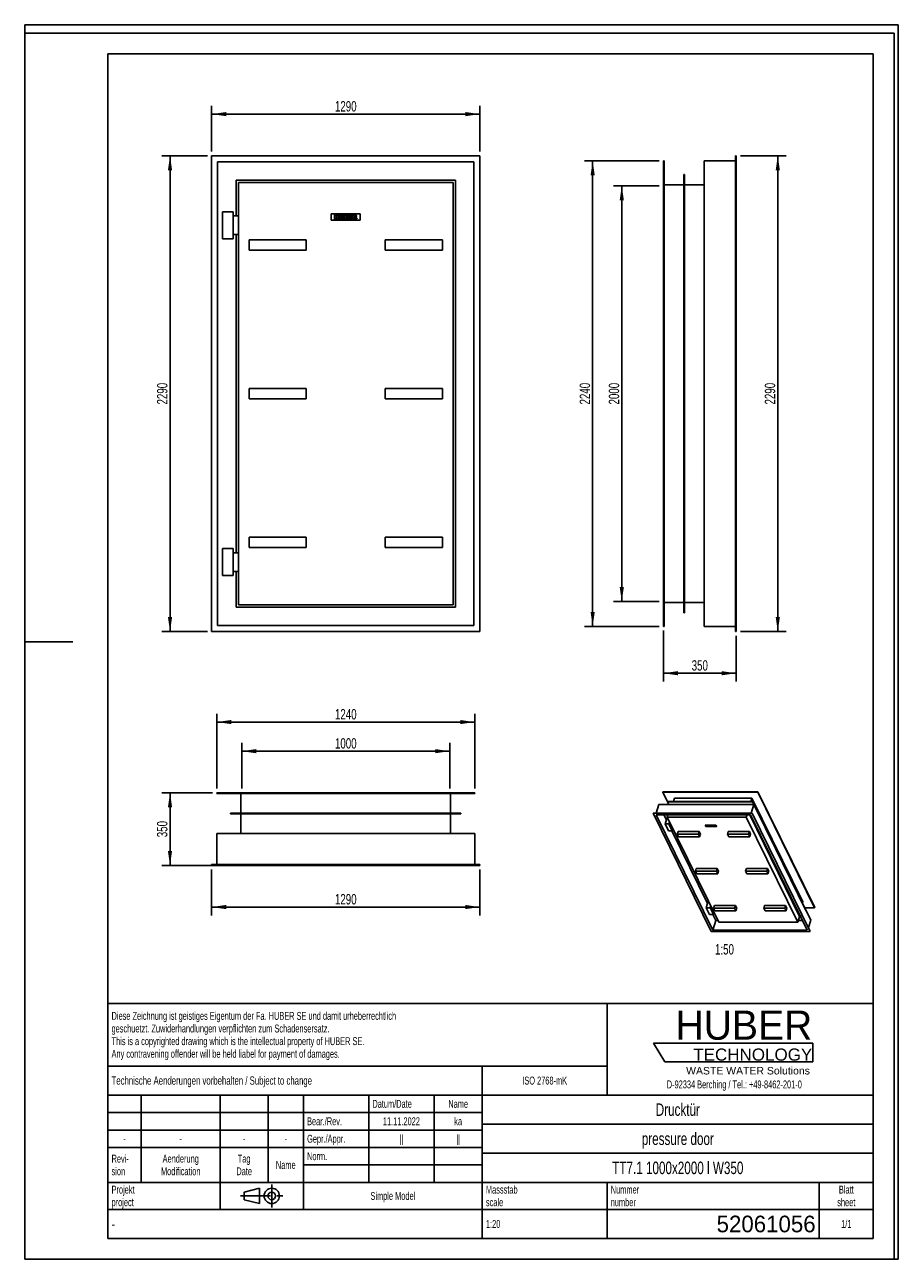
# Model space of a CAD drawing. Header units: millimetres. Extents: x 0 to 4200, y 0 to 5940.
import ezdxf

# ---------------------------------------------------------------- set-up
doc = ezdxf.new("R2010")
doc.units = ezdxf.units.MM
doc.header["$LTSCALE"] = 387.2
doc.linetypes.add('CENTER', pattern=[0.6, 0.375, -0.075, 0.075, -0.075])
doc.layers.get('0').update_dxf_attribs({"linetype": 'CONTINUOUS'})
for name, color, linetype in [('007_CURVES', 7, 'CONTINUOUS'), ('050_DIMENSIONING', 7, 'CONTINUOUS'), ('052_SYMBOLS', 7, 'CONTINUOUS'), ('053_NOTES', 7, 'CONTINUOUS'), ('HUBER_Logo_BL0', 7, 'CONTINUOUS')]:
    doc.layers.add(name, color=color, linetype=linetype)
doc.styles.get("Standard").update_dxf_attribs({"font": 'txt', "width": 0.7})
doc.styles.add('TEXTSTYLE_2', font='txt')
doc.styles.add('TEXTSTYLE_3', font='arial.ttf')
doc.styles.add('TEXTSTYLE_4', font='txt', dxfattribs={"width": 0.8})
doc.styles.add('TEXTSTYLE_5', font='txt')
doc.dimstyles.new('DIMSTYLE_1', dxfattribs={"dimtxt": 50, "dimasz": 70, "dimexe": 2, "dimexo": 1, "dimtad": 1, "dimdec": 1, "dimtxsty": 'Standard', "dimblk": '_FILLED', "dimblk1": '_FILLED', "dimblk2": '_FILLED', "dimcen": 0.09, "dimadec": 1, "dimazin": 2, "dimtp": 0.8, "dimtm": 0.8, "dimtfac": 1, "dimtdec": 1, "dimtofl": 0, "dimtmove": 0, "dimatfit": 3, "dimldrblk": '_FILLED', "dimfxl": 1, "dimtolj": 1, "dimarcsym": 0})
doc.dimstyles.new('DIMSTYLE_2', dxfattribs={"dimtxt": 50, "dimasz": 70, "dimexe": 2, "dimexo": 1, "dimtad": 1, "dimdec": 1, "dimtxsty": 'Standard', "dimblk": '_FILLED', "dimblk1": '_FILLED', "dimblk2": '_FILLED', "dimcen": 0.09, "dimadec": 1, "dimazin": 2, "dimtp": 1.2, "dimtm": 1.2, "dimtfac": 1, "dimtdec": 1, "dimtofl": 0, "dimtmove": 0, "dimatfit": 3, "dimldrblk": '_FILLED', "dimfxl": 1, "dimtolj": 1, "dimarcsym": 0})
doc.dimstyles.new('DIMSTYLE_3', dxfattribs={"dimtxt": 50, "dimasz": 70, "dimexe": 2, "dimexo": 1, "dimtad": 1, "dimdec": 1, "dimtxsty": 'Standard', "dimblk": '_FILLED', "dimblk1": '_FILLED', "dimblk2": '_FILLED', "dimcen": 0.09, "dimadec": 1, "dimazin": 2, "dimtp": 0.5, "dimtm": 0.5, "dimtfac": 1, "dimtdec": 1, "dimtofl": 0, "dimtmove": 0, "dimatfit": 3, "dimldrblk": '_FILLED', "dimfxl": 1, "dimtolj": 1, "dimarcsym": 0})
doc.dimstyles.new('DIMSTYLE_4', dxfattribs={"dimtxt": 50, "dimasz": 70, "dimexe": 2, "dimexo": 1, "dimtad": 1, "dimdec": 1, "dimtxsty": 'Standard', "dimblk": '_FILLED', "dimblk1": '_FILLED', "dimblk2": '_FILLED', "dimcen": 0.09, "dimadec": 1, "dimazin": 2, "dimtp": 2, "dimtm": 2, "dimtfac": 1, "dimtdec": 1, "dimtofl": 0, "dimtmove": 0, "dimatfit": 3, "dimldrblk": '_FILLED', "dimfxl": 1, "dimtolj": 1, "dimarcsym": 0})

# ---------------------------------------------------------------- blocks, each defined once
blk = doc.blocks.new('HUBER_LOGO_BL0', base_point=(3411.6, 1009.5))
at = {"layer": 'HUBER_Logo_BL0', "color": 5, "linetype": 'Continuous'}
for p, q in [((3788.5, 1040.5), (3023.5, 1040.5)), ((3023.5, 1040.5), (3077.5, 950.5)), ((3788.5, 1040.5), (3788.5, 950.5)), ((3077.5, 950.5), (3788.5, 950.5))]:
    blk.add_line(p, q, dxfattribs=at)
at = {"layer": 'HUBER_Logo_BL0', "color": 2, "linetype": 'Continuous', "attachment_point": 3, "line_spacing_factor": 0.78}
for s, insert, char_height, width, style in [('HUBER\\P\\fArial;\\H58.5;TECHNOLOGY ', (3786.3, 1196.7), 140.4, 775.343, 'TEXTSTYLE_2'), ('WASTE WATER Solutions', (3775.2, 925.3), 36, 594.067, 'TEXTSTYLE_3')]:
    blk.add_mtext(s, dxfattribs=dict(at, insert=insert, char_height=char_height, width=width, style=style))
at = {"layer": 'HUBER_Logo_BL0', "color": 2, "linetype": 'Continuous', "insert": (3411.6, 860.4), "char_height": 38, "width": 1621.786, "attachment_point": 2, "line_spacing_factor": 0.96}
blk.add_mtext('D-92334 Berching / Tel.: +49-8462-201-0', dxfattribs=at)
blk = doc.blocks.new('_FILLED')
at = {"color": 0, "linetype": 'ByBlock'}
blk.add_solid([(0, 0), (-1, 0.143), (-1, -0.143)], dxfattribs=at)
blk = doc.blocks.new('*D1')
at = {"layer": '050_DIMENSIONING', "color": 2, "linetype": 'Continuous', "transparency": 16777216}
for p, q in [((1043.6, 2264.8), (1043.6, 2484.8)), ((1043.6, 2444.8), (1543.6, 2444.8)), ((2043.6, 2444.8), (1543.6, 2444.8)), ((2043.6, 2264.8), (2043.6, 2484.8))]:
    blk.add_line(p, q, dxfattribs=at)
at = {"layer": '050_DIMENSIONING', "color": 2, "linetype": 'Continuous', "transparency": 16777216, "xscale": 70, "yscale": 70, "zscale": 70, "rotation": 180}
blk.add_blockref('_FILLED', (1043.6, 2444.8), dxfattribs=at)
at = {"layer": '050_DIMENSIONING', "color": 2, "linetype": 'Continuous', "transparency": 16777216, "xscale": 70, "yscale": 70, "zscale": 70}
blk.add_blockref('_FILLED', (2043.6, 2444.8), dxfattribs=at)
at = {"layer": '050_DIMENSIONING', "color": 2, "linetype": 'Continuous', "transparency": 16777216, "insert": (1543.6, 2507.3), "char_height": 50, "width": 219.643, "attachment_point": 2, "line_spacing_factor": 0.9}
blk.add_mtext('1000', dxfattribs=at)
blk = doc.blocks.new('*D2')
at = {"layer": '050_DIMENSIONING', "color": 2, "linetype": 'Continuous', "transparency": 16777216}
for p, q in [((898.6, 1874.8), (898.6, 1654.8)), ((2188.6, 1874.8), (2188.6, 1654.8)), ((898.6, 1694.8), (1543.6, 1694.8)), ((2188.6, 1694.8), (1543.6, 1694.8))]:
    blk.add_line(p, q, dxfattribs=at)
at = {"layer": '050_DIMENSIONING', "color": 2, "linetype": 'Continuous', "transparency": 16777216, "xscale": 70, "yscale": 70, "zscale": 70, "rotation": 180}
blk.add_blockref('_FILLED', (898.6, 1694.8), dxfattribs=at)
at = {"layer": '050_DIMENSIONING', "color": 2, "linetype": 'Continuous', "transparency": 16777216, "xscale": 70, "yscale": 70, "zscale": 70}
blk.add_blockref('_FILLED', (2188.6, 1694.8), dxfattribs=at)
at = {"layer": '050_DIMENSIONING', "color": 2, "linetype": 'Continuous', "transparency": 16777216, "insert": (1543.6, 1757.3), "char_height": 50, "width": 219.643, "attachment_point": 2, "line_spacing_factor": 0.9}
blk.add_mtext('1290', dxfattribs=at)
blk = doc.blocks.new('*D3')
at = {"layer": '050_DIMENSIONING', "color": 2, "linetype": 'Continuous', "transparency": 16777216}
for p, q in [((903.6, 2244.8), (658.6, 2244.8)), ((698.6, 2244.8), (698.6, 2069.8)), ((698.6, 1894.8), (698.6, 2069.8)), ((1058.6, 1894.8), (658.6, 1894.8))]:
    blk.add_line(p, q, dxfattribs=at)
at = {"layer": '050_DIMENSIONING', "color": 2, "linetype": 'Continuous', "transparency": 16777216, "xscale": 70, "yscale": 70, "zscale": 70}
for p, rotation in [((698.6, 2244.8), 90), ((698.6, 1894.8), 270)]:
    blk.add_blockref('_FILLED', p, dxfattribs=dict(at, rotation=rotation))
at = {"layer": '050_DIMENSIONING', "color": 2, "linetype": 'Continuous', "transparency": 16777216, "insert": (636.1, 2069.8), "char_height": 50, "width": 166.071, "attachment_point": 2, "rotation": 90, "line_spacing_factor": 0.9}
blk.add_mtext('350', dxfattribs=at)
blk = doc.blocks.new('*D4')
at = {"layer": '050_DIMENSIONING', "color": 2, "linetype": 'Continuous', "transparency": 16777216}
for p, q in [((3070.6, 3024.8), (3070.6, 2779.8)), ((3420.6, 2999.8), (3420.6, 2779.8)), ((3070.6, 2819.8), (3245.6, 2819.8)), ((3420.6, 2819.8), (3245.6, 2819.8))]:
    blk.add_line(p, q, dxfattribs=at)
at = {"layer": '050_DIMENSIONING', "color": 2, "linetype": 'Continuous', "transparency": 16777216, "xscale": 70, "yscale": 70, "zscale": 70, "rotation": 180}
blk.add_blockref('_FILLED', (3070.6, 2819.8), dxfattribs=at)
at = {"layer": '050_DIMENSIONING', "color": 2, "linetype": 'Continuous', "transparency": 16777216, "xscale": 70, "yscale": 70, "zscale": 70}
blk.add_blockref('_FILLED', (3420.6, 2819.8), dxfattribs=at)
at = {"layer": '050_DIMENSIONING', "color": 2, "linetype": 'Continuous', "transparency": 16777216, "insert": (3245.6, 2882.3), "char_height": 50, "width": 166.071, "attachment_point": 2, "line_spacing_factor": 0.9}
blk.add_mtext('350', dxfattribs=at)
blk = doc.blocks.new('*D5')
at = {"layer": '050_DIMENSIONING', "color": 2, "linetype": 'Continuous', "transparency": 16777216}
for p, q in [((3050.6, 5164.8), (2830.6, 5164.8)), ((2870.6, 5164.8), (2870.6, 4164.8)), ((2870.6, 3164.8), (2870.6, 4164.8)), ((3050.6, 3164.8), (2830.6, 3164.8))]:
    blk.add_line(p, q, dxfattribs=at)
at = {"layer": '050_DIMENSIONING', "color": 2, "linetype": 'Continuous', "transparency": 16777216, "xscale": 70, "yscale": 70, "zscale": 70}
for p, rotation in [((2870.6, 5164.8), 90), ((2870.6, 3164.8), 270)]:
    blk.add_blockref('_FILLED', p, dxfattribs=dict(at, rotation=rotation))
at = {"layer": '050_DIMENSIONING', "color": 2, "linetype": 'Continuous', "transparency": 16777216, "insert": (2808.1, 4164.8), "char_height": 50, "width": 235.714, "attachment_point": 2, "rotation": 90, "line_spacing_factor": 0.9}
blk.add_mtext('2000', dxfattribs=at)
blk = doc.blocks.new('*D6')
at = {"layer": '050_DIMENSIONING', "color": 2, "linetype": 'Continuous', "transparency": 16777216}
for p, q in [((878.6, 5309.8), (658.6, 5309.8)), ((698.6, 5309.8), (698.6, 4164.8)), ((698.6, 3019.8), (698.6, 4164.8)), ((878.6, 3019.8), (658.6, 3019.8))]:
    blk.add_line(p, q, dxfattribs=at)
at = {"layer": '050_DIMENSIONING', "color": 2, "linetype": 'Continuous', "transparency": 16777216, "xscale": 70, "yscale": 70, "zscale": 70}
for p, rotation in [((698.6, 5309.8), 90), ((698.6, 3019.8), 270)]:
    blk.add_blockref('_FILLED', p, dxfattribs=dict(at, rotation=rotation))
at = {"layer": '050_DIMENSIONING', "color": 2, "linetype": 'Continuous', "transparency": 16777216, "insert": (636.1, 4164.8), "char_height": 50, "width": 235.714, "attachment_point": 2, "rotation": 90, "line_spacing_factor": 0.9}
blk.add_mtext('2290', dxfattribs=at)
blk = doc.blocks.new('*D7')
at = {"layer": '050_DIMENSIONING', "color": 2, "linetype": 'Continuous', "transparency": 16777216}
for p, q in [((898.6, 5329.8), (898.6, 5549.8)), ((2188.6, 5329.8), (2188.6, 5549.8)), ((898.6, 5509.8), (1543.6, 5509.8)), ((2188.6, 5509.8), (1543.6, 5509.8))]:
    blk.add_line(p, q, dxfattribs=at)
at = {"layer": '050_DIMENSIONING', "color": 2, "linetype": 'Continuous', "transparency": 16777216, "xscale": 70, "yscale": 70, "zscale": 70, "rotation": 180}
blk.add_blockref('_FILLED', (898.6, 5509.8), dxfattribs=at)
at = {"layer": '050_DIMENSIONING', "color": 2, "linetype": 'Continuous', "transparency": 16777216, "xscale": 70, "yscale": 70, "zscale": 70}
blk.add_blockref('_FILLED', (2188.6, 5509.8), dxfattribs=at)
at = {"layer": '050_DIMENSIONING', "color": 2, "linetype": 'Continuous', "transparency": 16777216, "insert": (1543.6, 5572.3), "char_height": 50, "width": 219.643, "attachment_point": 2, "line_spacing_factor": 0.9}
blk.add_mtext('1290', dxfattribs=at)
blk = doc.blocks.new('*D8')
at = {"layer": '050_DIMENSIONING', "color": 2, "linetype": 'Continuous', "transparency": 16777216}
for p, q in [((3050.6, 5284.8), (2690.6, 5284.8)), ((2730.6, 5284.8), (2730.6, 4164.8)), ((2730.6, 3044.8), (2730.6, 4164.8)), ((3050.6, 3044.8), (2690.6, 3044.8))]:
    blk.add_line(p, q, dxfattribs=at)
at = {"layer": '050_DIMENSIONING', "color": 2, "linetype": 'Continuous', "transparency": 16777216, "xscale": 70, "yscale": 70, "zscale": 70}
for p, rotation in [((2730.6, 5284.8), 90), ((2730.6, 3044.8), 270)]:
    blk.add_blockref('_FILLED', p, dxfattribs=dict(at, rotation=rotation))
at = {"layer": '050_DIMENSIONING', "color": 2, "linetype": 'Continuous', "transparency": 16777216, "insert": (2668.1, 4164.8), "char_height": 50, "width": 235.714, "attachment_point": 2, "rotation": 90, "line_spacing_factor": 0.9}
blk.add_mtext('2240', dxfattribs=at)
blk = doc.blocks.new('*D9')
at = {"layer": '050_DIMENSIONING', "color": 2, "linetype": 'Continuous', "transparency": 16777216}
for p, q in [((923.6, 2264.8), (923.6, 2624.8)), ((2163.6, 2264.8), (2163.6, 2624.8)), ((923.6, 2584.8), (1543.6, 2584.8)), ((2163.6, 2584.8), (1543.6, 2584.8))]:
    blk.add_line(p, q, dxfattribs=at)
at = {"layer": '050_DIMENSIONING', "color": 2, "linetype": 'Continuous', "transparency": 16777216, "xscale": 70, "yscale": 70, "zscale": 70, "rotation": 180}
blk.add_blockref('_FILLED', (923.6, 2584.8), dxfattribs=at)
at = {"layer": '050_DIMENSIONING', "color": 2, "linetype": 'Continuous', "transparency": 16777216, "xscale": 70, "yscale": 70, "zscale": 70}
blk.add_blockref('_FILLED', (2163.6, 2584.8), dxfattribs=at)
at = {"layer": '050_DIMENSIONING', "color": 2, "linetype": 'Continuous', "transparency": 16777216, "insert": (1543.6, 2647.3), "char_height": 50, "width": 219.643, "attachment_point": 2, "line_spacing_factor": 0.9}
blk.add_mtext('1240', dxfattribs=at)
blk = doc.blocks.new('*D10')
at = {"layer": '050_DIMENSIONING', "color": 2, "linetype": 'Continuous', "transparency": 16777216}
for p, q in [((3440.6, 5309.8), (3660.6, 5309.8)), ((3620.6, 5309.8), (3620.6, 4164.8)), ((3620.6, 3019.8), (3620.6, 4164.8)), ((3440.6, 3019.8), (3660.6, 3019.8))]:
    blk.add_line(p, q, dxfattribs=at)
at = {"layer": '050_DIMENSIONING', "color": 2, "linetype": 'Continuous', "transparency": 16777216, "xscale": 70, "yscale": 70, "zscale": 70}
for p, rotation in [((3620.6, 5309.8), 90), ((3620.6, 3019.8), 270)]:
    blk.add_blockref('_FILLED', p, dxfattribs=dict(at, rotation=rotation))
at = {"layer": '050_DIMENSIONING', "color": 2, "linetype": 'Continuous', "transparency": 16777216, "insert": (3558.1, 4164.8), "char_height": 50, "width": 235.714, "attachment_point": 2, "rotation": 90, "line_spacing_factor": 0.9}
blk.add_mtext('2290', dxfattribs=at)
blk = doc.blocks.new('PROJEKTIONSMETHODE_1_BL1', base_point=(1140, 305))
at = {"color": 2, "linetype": 'CENTER'}
for p, q in [((1187.7, 360), (1187.7, 250)), ((1037.3, 305), (1242.7, 305))]:
    blk.add_line(p, q, dxfattribs=at)
at = {"color": 2, "linetype": 'Continuous'}
for p, q in [((1055.7, 323.3), (1129, 341.7)), ((1055.7, 286.7), (1055.7, 323.3)), ((1129, 268.3), (1129, 341.7)), ((1055.7, 286.7), (1129, 268.3))]:
    blk.add_line(p, q, dxfattribs=at)
for radius in [36.7, 18.3]:
    blk.add_circle((1187.7, 305), radius, dxfattribs=at)
blk = doc.blocks.new('*T13')
at = {"color": 3, "linetype": 'Continuous'}
for p, q in [((0, 0), (3680, 0)), ((0, 0), (0, -1130)), ((2400, 0), (2400, -440)), ((3680, 0), (3680, -1130)), ((0, -300), (2400, -300)), ((1800, -300), (1800, -1130)), ((0, -440), (3680, -440)), ((160, -440), (160, -860)), ((540, -440), (540, -990)), ((770, -440), (770, -860)), ((940, -440), (940, -990)), ((1254, -440), (1254, -860)), ((1568, -440), (1568, -860)), ((0, -524), (1800, -524)), ((1800, -580), (3680, -580)), ((0, -608), (1800, -608)), ((0, -692), (1800, -692)), ((1800, -720), (3680, -720)), ((940, -776), (1800, -776)), ((0, -860), (3680, -860)), ((2400, -860), (2400, -1130)), ((3420, -860), (3420, -1130)), ((0, -990), (3680, -990)), ((0, -1130), (3680, -1130))]:
    blk.add_line(p, q, dxfattribs=at)
at = {"layer": '052_SYMBOLS', "color": 2, "linetype": 'Continuous', "line_spacing_factor": 0.96}
for s, insert, char_height, width, attachment_point in [('Diese Zeichnung ist geistiges Eigentum der Fa. HUBER SE und damit urheberrechtlich \\Pgeschuetzt. Zuwiderhandlungen verpflichten zum Schadensersatz.\\PThis is a copyrighted drawing which is the intellectual property of HUBER SE.\\PAny contravening offender will be held liabel for payment of damages.', (17.5, -39.8), 38, 4429.714, 1), ('Technische Aenderungen vorbehalten / Subject to change', (17.5, -350), 40, 3049.524, 1), ('ISO 2768-mK', (2100, -351), 38, 665.905, 2), ('Datum/Date', (1271.5, -463), 38, 584.476, 1), ('Name', (1684, -463), 38, 253.333, 2), ('Drucktür', (2740, -480), 60, 686.857, 2), ('Bear./Rev.', (957.5, -547), 38, 544.667, 1), ('11.11.2022', (1411, -547), 38, 513.905, 2), ('ka', (1684, -547), 38, 123.048, 2), ('-', (80, -631), 38, 68.762, 2), ('-', (350, -631), 38, 68.762, 2), ('-', (655, -631), 38, 68.762, 2), ('-', (855, -631), 38, 68.762, 2), ('Gepr./Appr.', (957.5, -631), 38, 598.952, 1), ('||', (1411, -631), 38, 101.333, 2), ('||', (1684, -631), 38, 101.333, 2), ('pressure door', (2740, -620), 60, 1120, 2), ('Revi-\\Psion', (17.5, -726.6), 38, 276.857, 1), ('Aenderung\\PModification', (350, -726.6), 38, 606.19, 2), ('Tag\\PDate', (655, -726.6), 38, 235.238, 2), ('Name', (855, -757), 38, 253.333, 2), ('Norm. ', (957.5, -715), 38, 351.048, 1), ('TT7.1 1000x2000 l W350', (2740, -760), 60, 2045.714, 2), ('Projekt\\Pproject', (17.5, -875.6), 38, 367.333, 1), ('Massstab\\Pscale', (1817.5, -875.6), 38, 448.762, 1), ('Nummer\\Pnumber', (2417.5, -875.6), 38, 372.762, 1), ('Blatt\\Psheet', (3550, -875.6), 38, 275.048, 2), ('Simple Model', (1370, -906), 38, 656.857, 2), ('1:20', (1817.5, -1041), 38, 204.476, 1), ('1/1', (3550, -1041), 38, 159.238, 2)]:
    blk.add_mtext(s, dxfattribs=dict(at, insert=insert, char_height=char_height, width=width, attachment_point=attachment_point))
for s, insert, char_height, width, attachment_point, style in [('-', (17.5, -1035), 50, 36.667, 1, 'TEXTSTYLE_4'), ('52061056', (3402.5, -1020), 80, 1093.333, 3, 'TEXTSTYLE_5')]:
    blk.add_mtext(s, dxfattribs=dict(at, insert=insert, char_height=char_height, width=width, attachment_point=attachment_point, style=style))

msp = doc.modelspace()

# ---------------------------------------------------------------- linework, layer by layer
at = {"color": 7, "linetype": 'Continuous'}
for p, q in [((0, 5940), (4200, 5940)), ((0, 0), (0, 5940)), ((0, 5940), (4200, 5940)), ((0, 0), (0, 5940)), ((4200, 0), (4200, 5940)), ((4200, 0), (4200, 5940)), ((898.57, 5309.79), (898.57, 3019.79)), ((2188.57, 5309.79), (898.57, 5309.79)), ((2188.57, 3019.79), (2188.57, 5309.79)), ((3420.61, 5309.79), (3416.61, 5309.79)), ((3416.61, 5309.79), (3416.61, 3019.79)), ((3420.61, 5309.79), (3420.61, 3019.79)), ((927.57, 5280.79), (927.57, 3048.79)), ((2159.57, 5280.79), (927.57, 5280.79)), ((2159.57, 3048.79), (2159.57, 5280.79)), ((3070.61, 3044.79), (3070.61, 5284.79)), ((3074.61, 5284.79), (3070.61, 5284.79)), ((3074.61, 3044.79), (3074.61, 5284.79)), ((3416.61, 5284.79), (3266.61, 5284.79)), ((3266.61, 5284.79), (3266.61, 3044.79)), ((1016.57, 5191.79), (1016.57, 5019.79)), ((2070.57, 5191.79), (1016.57, 5191.79)), ((1027.57, 5180.79), (1027.57, 3148.79)), ((2059.57, 5180.79), (1027.57, 5180.79)), ((2059.57, 3148.79), (2059.57, 5180.79)), ((2070.57, 3137.79), (2070.57, 5191.79)), ((3168.61, 5168.79), (3074.61, 5168.79)), ((3172.61, 5218.79), (3168.61, 5218.79)), ((3168.61, 5218.79), (3168.61, 3110.79)), ((3172.61, 3110.79), (3172.61, 5218.79)), ((3266.61, 5168.79), (3172.61, 5168.79)), ((1001.57, 5039.79), (951.57, 5039.79)), ((951.57, 5039.79), (951.57, 4909.79)), ((1001.57, 4909.79), (1001.57, 5039.79)), ((1001.57, 5019.79), (1027.57, 5019.79)), ((951.57, 4909.79), (1001.57, 4909.79)), ((1001.57, 4929.79), (1027.57, 4929.79)), ((1016.57, 4929.79), (1016.57, 3399.79)), ((1078.57, 4854.79), (1078.57, 4904.79)), ((1078.57, 4904.79), (1353.57, 4904.79)), ((1353.57, 4854.79), (1353.57, 4904.79)), ((1733.57, 4854.79), (1733.57, 4904.79)), ((1733.57, 4904.79), (2008.57, 4904.79)), ((2008.57, 4854.79), (2008.57, 4904.79)), ((1078.57, 4854.79), (1353.57, 4854.79)), ((1733.57, 4854.79), (2008.57, 4854.79)), ((1078.57, 4189.79), (1078.57, 4139.79)), ((1353.57, 4189.79), (1078.57, 4189.79)), ((1353.57, 4139.79), (1353.57, 4189.79)), ((2008.57, 4189.79), (1733.57, 4189.79)), ((1733.57, 4189.79), (1733.57, 4139.79)), ((2008.57, 4139.79), (2008.57, 4189.79)), ((1078.57, 4139.79), (1353.57, 4139.79)), ((1733.57, 4139.79), (2008.57, 4139.79)), ((1078.57, 3474.79), (1078.57, 3424.79)), ((1353.57, 3474.79), (1078.57, 3474.79)), ((1353.57, 3424.79), (1353.57, 3474.79)), ((2008.57, 3474.79), (1733.57, 3474.79)), ((1733.57, 3474.79), (1733.57, 3424.79)), ((2008.57, 3424.79), (2008.57, 3474.79)), ((1001.57, 3419.79), (951.57, 3419.79)), ((951.57, 3419.79), (951.57, 3289.79)), ((1001.57, 3289.79), (1001.57, 3419.79)), ((1001.57, 3399.79), (1027.57, 3399.79)), ((1078.57, 3424.79), (1353.57, 3424.79)), ((1733.57, 3424.79), (2008.57, 3424.79)), ((951.57, 3289.79), (1001.57, 3289.79)), ((1001.57, 3309.79), (1027.57, 3309.79)), ((1016.57, 3309.79), (1016.57, 3137.79)), ((1027.57, 3148.79), (2059.57, 3148.79)), ((3074.61, 3160.79), (3168.61, 3160.79)), ((3172.61, 3160.79), (3266.61, 3160.79)), ((1016.57, 3137.79), (2070.57, 3137.79)), ((3168.61, 3110.79), (3172.61, 3110.79)), ((927.57, 3048.79), (2159.57, 3048.79)), ((3070.61, 3044.79), (3074.61, 3044.79)), ((3266.61, 3044.79), (3416.61, 3044.79)), ((898.57, 3019.79), (2188.57, 3019.79)), ((3420.61, 3019.79), (3416.61, 3019.79)), ((923.57, 2244.79), (2163.57, 2244.79)), ((923.57, 2240.79), (923.57, 2244.79)), ((923.57, 2240.79), (2163.57, 2240.79)), ((1039.57, 2146.79), (1039.57, 2240.79)), ((2047.57, 2146.79), (2047.57, 2240.79)), ((2163.57, 2240.79), (2163.57, 2244.79)), ((3067.45, 2248.22), (3067.84, 2249.47)), ((3090.43, 2201.41), (3067.45, 2248.22)), ((3067.45, 2248.22), (3524.3, 2248.22)), ((3067.84, 2249.47), (3524.69, 2249.47)), ((3090.34, 2201.1), (3090.72, 2202.36)), ((3096.74, 2188.06), (3090.34, 2201.1)), ((3090.34, 2201.1), (3498.55, 2201.1)), ((3090.72, 2202.36), (3498.94, 2202.36)), ((3119.09, 2202.36), (3124.35, 2219.38)), ((3124.35, 2219.38), (3495.72, 2219.38)), ((3490.46, 2202.36), (3495.72, 2219.38)), ((3740.73, 1720.1), (3495.72, 2219.38)), ((3498.55, 2201.1), (3498.94, 2202.36)), ((3498.55, 2201.1), (3504.95, 2188.06)), ((3756.15, 1678.22), (3498.94, 2202.36)), ((3524.3, 2248.22), (3524.69, 2249.47)), ((3524.3, 2248.22), (3797.62, 1691.26)), ((3798.01, 1692.51), (3524.69, 2249.47)), ((989.57, 2142.79), (989.57, 2146.79)), ((989.57, 2146.79), (2097.57, 2146.79)), ((989.57, 2142.79), (2097.57, 2142.79)), ((1039.57, 2048.79), (1039.57, 2142.79)), ((2047.57, 2048.79), (2047.57, 2142.79)), ((2097.57, 2142.79), (2097.57, 2146.79)), ((3021.69, 2146.02), (3022.08, 2147.28)), ((3021.69, 2146.02), (3301.11, 1576.63)), ((3496.96, 2146.02), (3021.69, 2146.02)), ((3497.35, 2147.28), (3022.08, 2147.28)), ((3489.81, 2138.81), (3035.91, 2138.81)), ((3035.91, 2138.81), (3308.26, 1583.84)), ((3036.26, 2147.28), (3048.86, 2188.06)), ((3048.86, 2188.06), (3505.71, 2188.06)), ((3073.5, 2138.81), (3085.27, 2114.83)), ((3092.64, 2138.81), (3088.93, 2126.8)), ((3114.67, 2188.06), (3114.86, 2188.67)), ((3114.86, 2188.67), (3486.23, 2188.67)), ((3472.86, 2138.81), (3469.14, 2126.8)), ((3725.7, 1649.44), (3485.55, 2138.81)), ((3486.04, 2188.06), (3486.23, 2188.67)), ((3486.53, 2188.06), (3486.23, 2188.67)), ((3731.09, 1646.7), (3489.6, 2138.81)), ((3762.16, 1583.84), (3489.81, 2138.81)), ((3493.11, 2147.28), (3505.71, 2188.06)), ((3496.96, 2146.02), (3497.35, 2147.28)), ((3776.38, 1576.63), (3496.96, 2146.02)), ((3776.77, 1577.88), (3497.35, 2147.28)), ((3779.03, 1631.1), (3505.71, 2188.06)), ((3088.69, 2125.89), (3079, 2094.56)), ((3079, 2094.56), (3094.87, 2062.23)), ((3097.43, 2094.56), (3079, 2094.56)), ((3089.37, 2125.89), (3088.69, 2125.89)), ((3088.93, 2126.8), (3336.87, 1621.55)), ((3469.14, 2126.8), (3088.93, 2126.8)), ((3100.26, 2103.72), (3097.43, 2094.56)), ((3113.29, 2062.23), (3097.43, 2094.56)), ((3102.7, 2098.74), (3100.35, 2091.15)), ((3100.35, 2091.15), (3106.42, 2091.15)), ((3100.35, 2091.15), (3111.33, 2068.77)), ((3717.08, 1621.55), (3469.14, 2126.8)), ((923.57, 1898.79), (923.57, 2048.79)), ((923.57, 2048.79), (2163.57, 2048.79)), ((2163.57, 1898.79), (2163.57, 2048.79)), ((3094.87, 2062.23), (3113.29, 2062.23)), ((3111.08, 2062.23), (3282.94, 1712.03)), ((3111.33, 2068.77), (3117.4, 2068.77)), ((3115.31, 2068.77), (3113.29, 2062.23)), ((3141.4, 2058.17), (3137.43, 2045.32)), ((3143.53, 2032.89), (3137.43, 2045.32)), ((3137.43, 2045.32), (3238.74, 2045.32)), ((3141.4, 2058.17), (3242.71, 2058.17)), ((3143.53, 2032.89), (3244.84, 2032.89)), ((3238.74, 2045.32), (3242.71, 2058.17)), ((3244.84, 2032.89), (3238.74, 2045.32)), ((3248.81, 2045.74), (3242.71, 2058.17)), ((3244.84, 2032.89), (3248.81, 2045.74)), ((3382.71, 2058.17), (3378.74, 2045.32)), ((3384.84, 2032.89), (3378.74, 2045.32)), ((3378.74, 2045.32), (3480.06, 2045.32)), ((3382.71, 2058.17), (3484.03, 2058.17)), ((3384.84, 2032.89), (3486.16, 2032.89)), ((3480.06, 2045.32), (3484.03, 2058.17)), ((3486.16, 2032.89), (3480.06, 2045.32)), ((3490.13, 2045.74), (3484.03, 2058.17)), ((3486.16, 2032.89), (3490.13, 2045.74)), ((898.57, 1894.79), (898.57, 1898.79)), ((2188.57, 1898.79), (898.57, 1898.79)), ((2188.57, 1894.79), (898.57, 1894.79)), ((2188.57, 1894.79), (2188.57, 1898.79)), ((3228.64, 1880.39), (3224.67, 1867.54)), ((3224.67, 1867.54), (3230.77, 1855.11)), ((3325.98, 1867.54), (3224.67, 1867.54)), ((3329.95, 1880.39), (3228.64, 1880.39)), ((3230.77, 1855.11), (3332.08, 1855.11)), ((3329.95, 1880.39), (3325.98, 1867.54)), ((3332.08, 1855.11), (3325.98, 1867.54)), ((3336.05, 1867.96), (3329.95, 1880.39)), ((3336.05, 1867.96), (3332.08, 1855.11)), ((3469.96, 1880.39), (3465.99, 1867.54)), ((3465.99, 1867.54), (3472.09, 1855.11)), ((3567.3, 1867.54), (3465.99, 1867.54)), ((3571.27, 1880.39), (3469.96, 1880.39)), ((3472.09, 1855.11), (3573.4, 1855.11)), ((3571.27, 1880.39), (3567.3, 1867.54)), ((3573.4, 1855.11), (3567.3, 1867.54)), ((3577.37, 1867.96), (3571.27, 1880.39)), ((3577.37, 1867.96), (3573.4, 1855.11)), ((3286.35, 1723.09), (3276.67, 1691.75)), ((3287.04, 1723.09), (3286.35, 1723.09)), ((3276.67, 1691.75), (3292.53, 1659.43)), ((3295.09, 1691.75), (3276.67, 1691.75)), ((3297.92, 1700.91), (3295.09, 1691.75)), ((3310.95, 1659.43), (3295.09, 1691.75)), ((3300.36, 1695.94), (3298.02, 1688.35)), ((3298.02, 1688.35), (3309, 1665.97)), ((3298.02, 1688.35), (3304.09, 1688.35)), ((3309, 1665.97), (3315.07, 1665.97)), ((3312.98, 1665.97), (3310.95, 1659.43)), ((3315.88, 1702.61), (3311.91, 1689.76)), ((3311.91, 1689.76), (3318.01, 1677.33)), ((3413.23, 1689.76), (3311.91, 1689.76)), ((3417.2, 1702.61), (3315.88, 1702.61)), ((3318.01, 1677.33), (3419.33, 1677.33)), ((3417.2, 1702.61), (3413.23, 1689.76)), ((3419.33, 1677.33), (3413.23, 1689.76)), ((3423.3, 1690.18), (3417.2, 1702.61)), ((3423.3, 1690.18), (3419.33, 1677.33)), ((3557.2, 1702.61), (3553.23, 1689.76)), ((3553.23, 1689.76), (3559.33, 1677.33)), ((3654.54, 1689.76), (3553.23, 1689.76)), ((3658.51, 1702.61), (3557.2, 1702.61)), ((3559.33, 1677.33), (3660.64, 1677.33)), ((3658.51, 1702.61), (3654.54, 1689.76)), ((3660.64, 1677.33), (3654.54, 1689.76)), ((3664.61, 1690.18), (3658.51, 1702.61)), ((3664.61, 1690.18), (3660.64, 1677.33)), ((3740.73, 1720.1), (3738.74, 1713.68)), ((3749.75, 1691.26), (3797.62, 1691.26)), ((3756.15, 1678.22), (3756.05, 1677.91)), ((3798.01, 1692.51), (3797.62, 1691.26)), ((3292.53, 1659.43), (3310.95, 1659.43)), ((3308.26, 1583.84), (3322.78, 1630.84)), ((3308.75, 1659.43), (3322.78, 1630.84)), ((3322.78, 1630.84), (3332.31, 1630.84)), ((3336.87, 1621.55), (3717.08, 1621.55)), ((3725.7, 1649.44), (3717.08, 1621.55)), ((3719.95, 1630.84), (3739.09, 1630.84)), ((3724.85, 1646.7), (3731.09, 1646.7)), ((3731.18, 1646.97), (3731.09, 1646.7)), ((3779.03, 1631.1), (3768.06, 1595.62)), ((3301.11, 1576.63), (3776.38, 1576.63)), ((3308.26, 1583.84), (3762.16, 1583.84)), ((3776.38, 1576.63), (3776.77, 1577.88)), ((0, 0), (4200, 0)), ((0, 0), (4200, 0))]:
    msp.add_line(p, q, dxfattribs=at)
at = {"color": 3, "linetype": 'Continuous'}
for p, q in [((0, 5900), (0, 2970)), ((4180, 5900), (0, 5900)), ((4180, 5900), (4180, 0)), ((0, 2970), (0, 0)), ((0, 2970), (232, 2970)), ((4180, 0), (0, 0))]:
    msp.add_line(p, q, dxfattribs=at)
at = {"color": 5, "linetype": 'Continuous'}
for p, q in [((400, 5800), (4080, 5800)), ((400, 5800), (400, 100)), ((4080, 5800), (4080, 100)), ((400, 100), (4080, 100))]:
    msp.add_line(p, q, dxfattribs=at)
at = {"layer": '007_CURVES', "color": 4, "linetype": 'Continuous'}
for p, q in [((1473.57, 5029.79), (1613.57, 5029.79)), ((1473.57, 4999.79), (1473.57, 5029.79)), ((1613.57, 4999.79), (1473.57, 4999.79)), ((1489.48, 5024.79), (1489.48, 5004.79)), ((1495.66, 5024.79), (1489.48, 5024.79)), ((1489.48, 5004.79), (1495.66, 5004.79)), ((1495.66, 5017.79), (1495.66, 5024.79)), ((1502.41, 5017.79), (1495.66, 5017.79)), ((1495.66, 5004.79), (1495.66, 5012.88)), ((1495.66, 5012.88), (1502.41, 5012.88)), ((1508.62, 5024.79), (1502.41, 5024.79)), ((1502.41, 5024.79), (1502.41, 5017.79)), ((1502.41, 5012.88), (1502.41, 5004.79)), ((1502.41, 5004.79), (1508.62, 5004.79)), ((1508.62, 5004.79), (1508.62, 5024.79)), ((1518.91, 5024.79), (1512.74, 5024.79)), ((1512.74, 5024.79), (1512.74, 5012.86)), ((1518.91, 5012.58), (1518.91, 5024.79)), ((1525.74, 5024.79), (1525.74, 5012.58)), ((1531.91, 5024.79), (1525.74, 5024.79)), ((1531.91, 5012.86), (1531.91, 5024.79)), ((1536.02, 5024.79), (1536.02, 5004.79)), ((1547.59, 5024.79), (1536.02, 5024.79)), ((1536.02, 5004.79), (1546.68, 5004.79)), ((1542.25, 5016.94), (1542.25, 5020.73)), ((1542.25, 5020.73), (1544.98, 5020.73)), ((1544.94, 5016.94), (1542.25, 5016.94)), ((1542.25, 5009.08), (1542.25, 5013.14)), ((1542.25, 5013.14), (1545.39, 5013.14)), ((1545.4, 5009.08), (1542.25, 5009.08)), ((1557.72, 5024.79), (1557.72, 5004.79)), ((1574.28, 5024.79), (1557.72, 5024.79)), ((1557.72, 5004.79), (1574.58, 5004.79)), ((1563.92, 5017.34), (1563.92, 5020.52)), ((1563.92, 5020.52), (1574.28, 5020.52)), ((1573.53, 5017.34), (1563.92, 5017.34)), ((1563.92, 5009.32), (1563.92, 5013.26)), ((1563.92, 5013.26), (1573.53, 5013.26)), ((1574.58, 5009.32), (1563.92, 5009.32)), ((1573.53, 5013.26), (1573.53, 5017.34)), ((1574.28, 5020.52), (1574.28, 5024.79)), ((1574.58, 5004.79), (1574.58, 5009.32)), ((1588.29, 5024.79), (1577.99, 5024.79)), ((1577.99, 5024.79), (1577.99, 5004.79)), ((1577.99, 5004.79), (1584.2, 5004.79)), ((1584.2, 5016.68), (1584.2, 5020.75)), ((1584.2, 5020.75), (1586.92, 5020.75)), ((1586.81, 5016.68), (1584.2, 5016.68)), ((1584.2, 5004.79), (1584.2, 5012.9)), ((1584.2, 5012.9), (1584.75, 5012.9)), ((1587.38, 5010.9), (1590.68, 5004.79)), ((1590.68, 5004.79), (1597.67, 5004.79)), ((1597.67, 5004.79), (1594.67, 5010.57)), ((1613.57, 5029.79), (1613.57, 4999.79)), ((3271.67, 2089.25), (3323.25, 2089.25)), ((3275.33, 2081.79), (3271.67, 2089.25)), ((3326.91, 2081.79), (3275.33, 2081.79)), ((3278.14, 2088.01), (3280.58, 2083.04)), ((3280.42, 2088.01), (3278.14, 2088.01)), ((3281.27, 2086.27), (3280.42, 2088.01)), ((3280.58, 2083.04), (3282.86, 2083.04)), ((3283.76, 2086.27), (3281.27, 2086.27)), ((3282.86, 2083.04), (3281.87, 2085.05)), ((3281.87, 2085.05), (3284.36, 2085.05)), ((3285.19, 2088.01), (3282.91, 2088.01)), ((3282.91, 2088.01), (3283.76, 2086.27)), ((3284.36, 2085.05), (3285.35, 2083.04)), ((3287.63, 2083.04), (3285.19, 2088.01)), ((3285.35, 2083.04), (3287.63, 2083.04)), ((3288.98, 2088.01), (3286.71, 2088.01)), ((3286.71, 2088.01), (3288.17, 2085.04)), ((3290.47, 2084.97), (3288.98, 2088.01)), ((3291.5, 2088.01), (3292.99, 2084.97)), ((3293.77, 2088.01), (3291.5, 2088.01)), ((3295.23, 2085.04), (3293.77, 2088.01)), ((3295.29, 2088.01), (3297.73, 2083.04)), ((3299.55, 2088.01), (3295.29, 2088.01)), ((3297.73, 2083.04), (3301.66, 2083.04)), ((3298.54, 2086.06), (3298.08, 2087)), ((3298.08, 2087), (3299.08, 2087)), ((3299.53, 2086.06), (3298.54, 2086.06)), ((3299.5, 2084.1), (3299, 2085.11)), ((3299, 2085.11), (3300.16, 2085.11)), ((3300.66, 2084.1), (3299.5, 2084.1)), ((3303.28, 2088.01), (3305.72, 2083.04)), ((3309.38, 2088.01), (3303.28, 2088.01)), ((3305.72, 2083.04), (3311.94, 2083.04)), ((3306.47, 2086.16), (3306.09, 2086.95)), ((3306.09, 2086.95), (3309.91, 2086.95)), ((3310.02, 2086.16), (3306.47, 2086.16)), ((3307.45, 2084.16), (3306.97, 2085.14)), ((3306.97, 2085.14), (3310.51, 2085.14)), ((3311.38, 2084.16), (3307.45, 2084.16)), ((3309.91, 2086.95), (3309.38, 2088.01)), ((3310.51, 2085.14), (3310.02, 2086.16)), ((3314.55, 2088.01), (3310.75, 2088.01)), ((3310.75, 2088.01), (3313.19, 2083.04)), ((3311.94, 2083.04), (3311.38, 2084.16)), ((3313.19, 2083.04), (3315.48, 2083.04)), ((3314.03, 2085.99), (3313.53, 2087)), ((3313.53, 2087), (3314.53, 2087)), ((3314.99, 2085.99), (3314.03, 2085.99)), ((3315.48, 2083.04), (3314.49, 2085.05)), ((3314.49, 2085.05), (3314.69, 2085.05)), ((3315.9, 2084.55), (3317.87, 2083.04)), ((3317.87, 2083.04), (3320.44, 2083.04)), ((3320.44, 2083.04), (3318.63, 2084.47)), ((3323.25, 2089.25), (3326.91, 2081.79))]:
    msp.add_line(p, q, dxfattribs=at)
for points in [[(1513.31, 5009.48), (1512.93, 5010.76), (1512.74, 5011.88), (1512.74, 5012.86)], [(1514.63, 5007.18), (1513.98, 5007.92), (1513.55, 5008.69), (1513.31, 5009.48)], [(1516.75, 5005.45), (1515.98, 5005.86), (1515.27, 5006.44), (1514.63, 5007.18)], [(1519.63, 5004.65), (1518.49, 5004.79), (1517.52, 5005.05), (1516.75, 5005.45)], [(1518.91, 5012.58), (1518.91, 5011.49), (1519.21, 5010.64), (1519.81, 5010.03)], [(1522.82, 5004.45), (1521.84, 5004.45), (1520.78, 5004.51), (1519.63, 5004.65)], [(1519.81, 5010.03), (1520.41, 5009.41), (1521.25, 5009.11), (1522.33, 5009.11)], [(1522.33, 5009.11), (1523.4, 5009.11), (1524.23, 5009.41), (1524.83, 5010.01)], [(1527.14, 5005.11), (1525.95, 5004.68), (1524.5, 5004.45), (1522.82, 5004.45)], [(1524.83, 5010.01), (1525.43, 5010.61), (1525.74, 5011.47), (1525.74, 5012.58)], [(1529.62, 5006.76), (1528.83, 5005.97), (1528.01, 5005.43), (1527.14, 5005.11)], [(1531.35, 5009.52), (1530.98, 5008.47), (1530.41, 5007.56), (1529.62, 5006.76)], [(1531.91, 5012.86), (1531.91, 5011.68), (1531.72, 5010.57), (1531.35, 5009.52)], [(1544.94, 5016.94), (1545.89, 5016.94), (1546.56, 5017.11), (1546.94, 5017.43)], [(1546.94, 5020.24), (1546.56, 5020.57), (1545.91, 5020.73), (1544.98, 5020.73)], [(1547.65, 5012.59), (1547.22, 5012.94), (1546.47, 5013.14), (1545.39, 5013.14)], [(1545.4, 5009.08), (1546.47, 5009.08), (1547.22, 5009.26), (1547.65, 5009.64)], [(1549.45, 5005.06), (1548.06, 5004.87), (1547.13, 5004.79), (1546.68, 5004.79)], [(1547.52, 5018.88), (1547.52, 5019.45), (1547.33, 5019.92), (1546.94, 5020.24)], [(1546.94, 5017.43), (1547.33, 5017.76), (1547.52, 5018.25), (1547.52, 5018.88)], [(1547.59, 5024.79), (1549.51, 5024.79), (1550.98, 5024.31), (1552.02, 5023.35)], [(1548.31, 5011.17), (1548.31, 5011.76), (1548.09, 5012.24), (1547.65, 5012.59)], [(1547.65, 5009.64), (1548.09, 5010.03), (1548.31, 5010.53), (1548.31, 5011.17)], [(1551.8, 5005.71), (1551.28, 5005.41), (1550.49, 5005.2), (1549.45, 5005.06)], [(1552.47, 5016.76), (1551.98, 5016.19), (1551.25, 5015.76), (1550.31, 5015.43)], [(1550.31, 5015.43), (1551.75, 5015.07), (1552.8, 5014.49), (1553.48, 5013.64)], [(1553.78, 5007.68), (1553.29, 5006.85), (1552.63, 5006.19), (1551.8, 5005.71)], [(1552.02, 5023.35), (1553.06, 5022.4), (1553.57, 5021.21), (1553.57, 5019.81)], [(1553.57, 5019.81), (1553.57, 5018.62), (1553.21, 5017.61), (1552.47, 5016.76)], [(1553.48, 5013.64), (1554.16, 5012.79), (1554.5, 5011.74), (1554.5, 5010.48)], [(1554.5, 5010.48), (1554.5, 5009.44), (1554.26, 5008.5), (1553.78, 5007.68)], [(1586.25, 5012.43), (1585.81, 5012.74), (1585.31, 5012.9), (1584.75, 5012.9)], [(1587.38, 5010.9), (1586.95, 5011.69), (1586.59, 5012.19), (1586.25, 5012.43)], [(1586.81, 5016.68), (1587.08, 5016.68), (1587.63, 5016.76), (1588.45, 5016.95)], [(1589.22, 5020.23), (1588.81, 5020.57), (1588.04, 5020.75), (1586.92, 5020.75)], [(1588.29, 5024.79), (1590.2, 5024.79), (1591.66, 5024.62), (1592.67, 5024.3)], [(1588.45, 5016.95), (1588.85, 5017.04), (1589.18, 5017.24), (1589.44, 5017.58)], [(1589.84, 5018.74), (1589.84, 5019.38), (1589.63, 5019.88), (1589.22, 5020.23)], [(1589.44, 5017.58), (1589.7, 5017.91), (1589.84, 5018.31), (1589.84, 5018.74)], [(1593.38, 5014.39), (1592.85, 5014.08), (1592.13, 5013.82), (1591.2, 5013.61)], [(1591.2, 5013.61), (1591.94, 5013.35), (1592.48, 5013.11), (1592.81, 5012.87)], [(1592.67, 5024.3), (1593.68, 5023.97), (1594.49, 5023.35), (1595.11, 5022.46)], [(1592.81, 5012.87), (1593.04, 5012.7), (1593.37, 5012.36), (1593.81, 5011.81)], [(1595.33, 5016.35), (1594.86, 5015.55), (1594.2, 5014.9), (1593.38, 5014.39)], [(1593.81, 5011.81), (1594.23, 5011.28), (1594.52, 5010.87), (1594.67, 5010.57)], [(1595.11, 5022.46), (1595.73, 5021.58), (1596.04, 5020.5), (1596.04, 5019.23)], [(1596.04, 5019.23), (1596.04, 5018.12), (1595.8, 5017.16), (1595.33, 5016.35)], [(3288.79, 2084.2), (3288.49, 2084.52), (3288.29, 2084.8), (3288.17, 2085.04)], [(3289.55, 2083.63), (3289.23, 2083.82), (3288.97, 2084.01), (3288.79, 2084.2)], [(3290.55, 2083.2), (3290.21, 2083.3), (3289.88, 2083.45), (3289.55, 2083.63)], [(3290.47, 2084.97), (3290.61, 2084.7), (3290.82, 2084.49), (3291.12, 2084.34)], [(3291.71, 2083), (3291.27, 2083.04), (3290.88, 2083.1), (3290.55, 2083.2)], [(3291.12, 2084.34), (3291.41, 2084.19), (3291.76, 2084.11), (3292.16, 2084.11)], [(3292.91, 2082.95), (3292.55, 2082.95), (3292.15, 2082.97), (3291.71, 2083)], [(3292.16, 2084.11), (3292.55, 2084.11), (3292.82, 2084.19), (3292.97, 2084.33)], [(3294.42, 2083.12), (3294.03, 2083.01), (3293.53, 2082.95), (3292.91, 2082.95)], [(3292.97, 2084.33), (3293.12, 2084.48), (3293.13, 2084.7), (3292.99, 2084.97)], [(3295.13, 2083.53), (3294.93, 2083.33), (3294.7, 2083.19), (3294.42, 2083.12)], [(3295.43, 2084.21), (3295.42, 2083.95), (3295.32, 2083.72), (3295.13, 2083.53)], [(3295.23, 2085.04), (3295.37, 2084.75), (3295.44, 2084.47), (3295.43, 2084.21)], [(3299.87, 2086.88), (3299.69, 2086.96), (3299.42, 2087), (3299.08, 2087)], [(3299.53, 2086.06), (3299.88, 2086.06), (3300.11, 2086.1), (3300.21, 2086.18)], [(3299.55, 2088.01), (3300.26, 2088.01), (3300.86, 2087.89), (3301.36, 2087.65)], [(3300.24, 2086.54), (3300.17, 2086.68), (3300.05, 2086.8), (3299.87, 2086.88)], [(3301.06, 2084.98), (3300.86, 2085.06), (3300.56, 2085.11), (3300.16, 2085.11)], [(3300.21, 2086.18), (3300.31, 2086.26), (3300.32, 2086.38), (3300.24, 2086.54)], [(3300.66, 2084.1), (3301.05, 2084.1), (3301.31, 2084.15), (3301.42, 2084.24)], [(3301.48, 2084.62), (3301.4, 2084.77), (3301.27, 2084.89), (3301.06, 2084.98)], [(3301.36, 2087.65), (3301.85, 2087.41), (3302.19, 2087.12), (3302.36, 2086.77)], [(3301.42, 2084.24), (3301.54, 2084.34), (3301.55, 2084.46), (3301.48, 2084.62)], [(3302.64, 2083.1), (3302.15, 2083.06), (3301.82, 2083.04), (3301.66, 2083.04)], [(3302.33, 2086.01), (3302.22, 2085.87), (3302, 2085.76), (3301.7, 2085.68)], [(3301.7, 2085.68), (3302.27, 2085.59), (3302.72, 2085.45), (3303.08, 2085.24)], [(3302.36, 2086.77), (3302.51, 2086.47), (3302.49, 2086.22), (3302.33, 2086.01)], [(3303.43, 2083.27), (3303.27, 2083.19), (3303.01, 2083.14), (3302.64, 2083.1)], [(3303.08, 2085.24), (3303.43, 2085.03), (3303.69, 2084.77), (3303.84, 2084.45)], [(3303.92, 2083.75), (3303.84, 2083.55), (3303.68, 2083.38), (3303.43, 2083.27)], [(3303.84, 2084.45), (3303.97, 2084.19), (3303.99, 2083.96), (3303.92, 2083.75)], [(3315.44, 2086.87), (3315.25, 2086.96), (3314.94, 2087), (3314.53, 2087)], [(3314.55, 2088.01), (3315.25, 2088.01), (3315.81, 2087.97), (3316.22, 2087.89)], [(3315.3, 2084.94), (3315.1, 2085.01), (3314.9, 2085.05), (3314.69, 2085.05)], [(3314.99, 2085.99), (3315.09, 2085.99), (3315.28, 2086.01), (3315.56, 2086.06)], [(3315.9, 2084.55), (3315.65, 2084.75), (3315.45, 2084.88), (3315.3, 2084.94)], [(3315.85, 2086.51), (3315.77, 2086.66), (3315.64, 2086.79), (3315.44, 2086.87)], [(3315.56, 2086.06), (3315.7, 2086.08), (3315.79, 2086.13), (3315.85, 2086.22)], [(3315.85, 2086.22), (3315.9, 2086.3), (3315.91, 2086.4), (3315.85, 2086.51)], [(3316.22, 2087.89), (3316.63, 2087.8), (3317, 2087.65), (3317.34, 2087.43)], [(3317.69, 2085.42), (3317.53, 2085.35), (3317.3, 2085.28), (3316.98, 2085.23)], [(3316.98, 2085.23), (3317.28, 2085.17), (3317.51, 2085.1), (3317.67, 2085.04)], [(3317.34, 2087.43), (3317.68, 2087.21), (3317.92, 2086.94), (3318.08, 2086.63)], [(3317.67, 2085.04), (3317.77, 2085), (3317.93, 2084.92), (3318.16, 2084.78)], [(3318.17, 2085.91), (3318.09, 2085.71), (3317.93, 2085.55), (3317.69, 2085.42)], [(3318.08, 2086.63), (3318.22, 2086.35), (3318.24, 2086.11), (3318.17, 2085.91)], [(3318.16, 2084.78), (3318.38, 2084.65), (3318.54, 2084.55), (3318.63, 2084.47)]]:
    msp.add_open_spline(points, degree=3, dxfattribs=at)

# ---------------------------------------------------------------- block references
msp.add_blockref('*T13', (400, 1230))
at = {"color": 2, "linetype": 'Continuous'}
msp.add_blockref('PROJEKTIONSMETHODE_1_BL1', (1140, 305), dxfattribs=at)
at = {"layer": 'HUBER_Logo_BL0'}
msp.add_blockref('HUBER_LOGO_BL0', (3411.59, 1009.55), dxfattribs=at)

# ---------------------------------------------------------------- texts
at = {"layer": '053_NOTES', "color": 2, "linetype": 'Continuous', "insert": (3409.85, 1516.43), "char_height": 50, "width": 182.1429, "attachment_point": 3, "line_spacing_factor": 0.9}
msp.add_mtext('1:50', dxfattribs=at)

# ---------------------------------------------------------------- dimensions: what is measured, and where the dimension line sits
at = {"layer": '050_DIMENSIONING', "color": 2, "linetype": 'Continuous'}
for base, p1, p2, picture, middle in [((2188.57, 5509.79), (898.57, 5328.79), (2188.57, 5328.79), '*D7', (1536.43, 5509.79)), ((2163.57, 2584.79), (923.57, 2263.79), (2163.57, 2263.79), '*D9', (1536.43, 2584.79))]:
    dim = msp.add_linear_dim(base=base, p1=p1, p2=p2, dimstyle='DIMSTYLE_2', dxfattribs=at)
    dim.commit()
    dim.dimension.update_dxf_attribs({"geometry": picture, "text_midpoint": middle, "dimtype": 160})
for base, p1, p2, angle, dimstyle, picture, middle in [((698.57, 3019.79), (879.57, 5309.79), (879.57, 3019.79), 270, 'DIMSTYLE_4', '*D6', (698.57, 4157.64)), ((3620.61, 3019.79), (3439.61, 5309.79), (3439.61, 3019.79), 270, 'DIMSTYLE_4', '*D10', (3620.61, 4157.64)), ((2730.61, 5284.79), (3051.61, 3044.79), (3051.61, 5284.79), 90, 'DIMSTYLE_4', '*D8', (2730.61, 4157.64)), ((2870.61, 3164.79), (3051.61, 5164.79), (3051.61, 3164.79), 270, 'DIMSTYLE_2', '*D5', (2870.61, 4157.64)), ((3070.61, 2819.79), (3420.61, 3000.79), (3070.61, 3025.79), 180, 'DIMSTYLE_3', '*D4', (3238.47, 2819.79)), ((1043.57, 2444.79), (2043.57, 2263.79), (1043.57, 2263.79), 180, 'DIMSTYLE_1', '*D1', (1536.43, 2444.79)), ((698.57, 1894.79), (904.57, 2244.79), (1059.57, 1894.79), 270, 'DIMSTYLE_3', '*D3', (698.57, 2062.64)), ((898.57, 1694.79), (2188.57, 1875.79), (898.57, 1875.79), 180, 'DIMSTYLE_2', '*D2', (1536.43, 1694.79))]:
    dim = msp.add_linear_dim(base=base, p1=p1, p2=p2, angle=angle, dimstyle=dimstyle, dxfattribs=at)
    dim.commit()
    dim.dimension.update_dxf_attribs({"geometry": picture, "text_midpoint": middle, "dimtype": 160})

doc.saveas('drawing.dxf')
